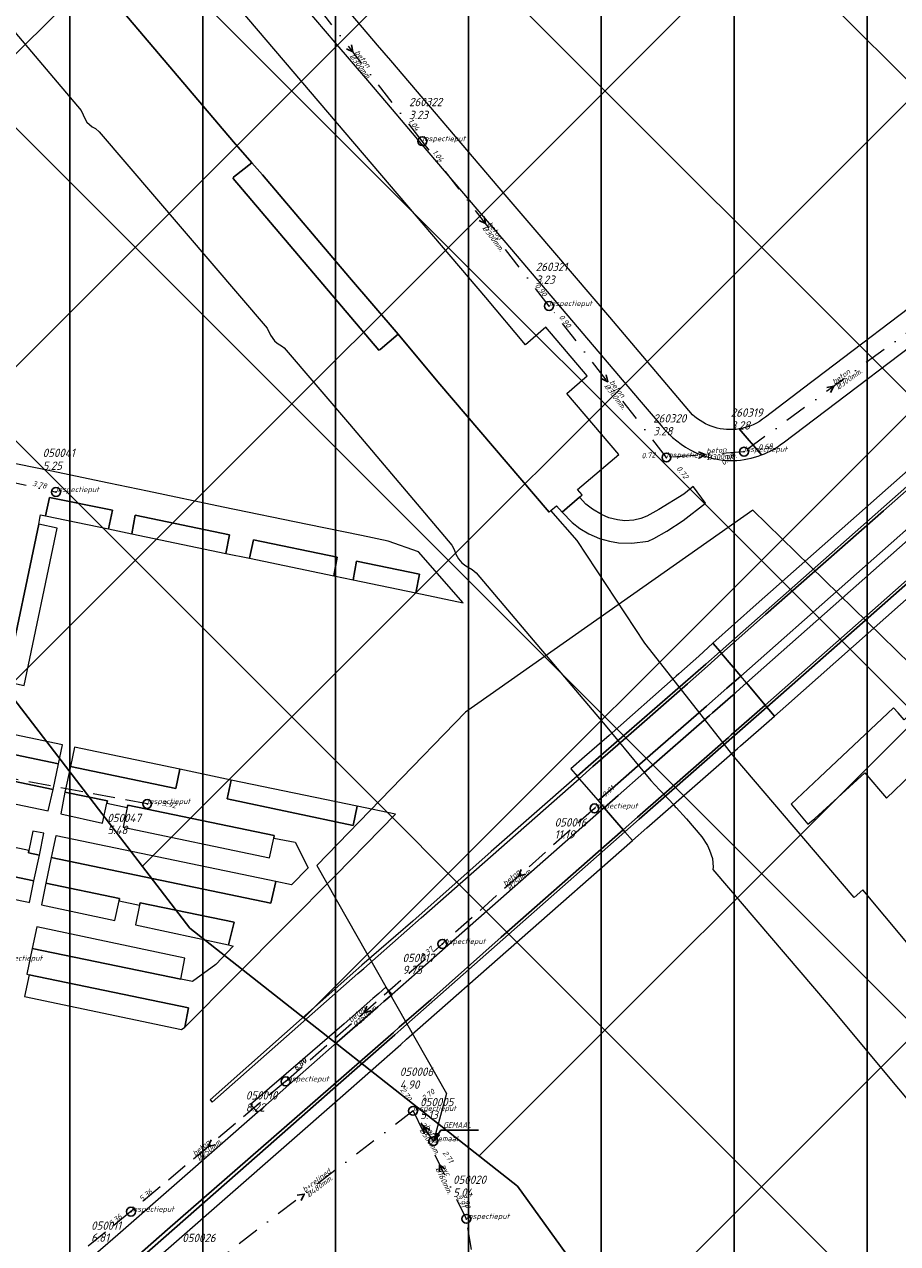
# Model space of a CAD drawing. Extents: x 148869 to 161638, y 453607 to 469810.
# Tile 149 of 256: x 152119 to 152316, y 463628 to 463904. Entities that reach past the tile are written whole.
import ezdxf
from ezdxf.lldxf.tags import DXFTag

# ---------------------------------------------------------------- set-up
doc = ezdxf.new("R2010")
doc.units = 0
doc.header["$PDMODE"] = 32
doc.header["$PDSIZE"] = 2
doc.linetypes.add('RI-HWA', pattern=[7.4, 5, -2.4])
doc.linetypes.add('RI-VWA', pattern=[11, 5, -3, 0, -3])
doc.layers.get('0').update_dxf_attribs({"linetype": 'CONTINUOUS'})
doc.layers.get('DEFPOINTS').update_dxf_attribs({"linetype": 'CONTINUOUS'})
for name, color, linetype in [('2023', 90, 'CONTINUOUS'), ('2023 hatch', 90, 'CONTINUOUS'), ('2024 hatch', 160, 'CONTINUOUS'), ('B-OI-AANPIJLING', 1, 'CONTINUOUS'), ('B-OI-GEMAAL', 30, 'CONTINUOUS')]:
    doc.layers.add(name, color=color, linetype=linetype)
for name, color, linetype, lineweight in [('B-OI-RI-BIJZONDERDERHEDEN-T18', 134, 'CONTINUOUS', 18), ('B-OI-RI-HWA-BOB-T18', 150, 'CONTINUOUS', 18), ('B-OI-RI-HWA-MATERIAAL-T18', 150, 'CONTINUOUS', 18), ('B-OI-RI-HWA-PUTDEKSELHOOGTE-T25', 150, 'CONTINUOUS', 25), ('B-OI-RI-HWA-PUTNUMMER-T25', 150, 'CONTINUOUS', 25), ('B-OI-RI-HWA_DIAMETER-T18', 150, 'CONTINUOUS', 18), ('B-OI-RI-HWA_RIOOLPUT-S', 150, 'CONTINUOUS', 25), ('B-OI-RI-HWA_TRANSPORTLEIDING-G', 150, 'RI-HWA', 18), ('B-OI-RI-PERSLEIDING-G-niet meenemen', 190, 'RI-PERS', 18), ('B-OI-RI-STROOMRICHTING-S', 252, 'CONTINUOUS', 25), ('B-OI-RI-VWA-BOB-T18', 34, 'CONTINUOUS', 18), ('B-OI-RI-VWA-DIAMETER-T18', 34, 'CONTINUOUS', 18), ('B-OI-RI-VWA-MATERIAAL-T18', 34, 'CONTINUOUS', 18), ('B-OI-RI-VWA_PUTDEKSELHOOGTE-T25', 34, 'CONTINUOUS', 25), ('B-OI-RI-VWA_PUTNUMMER-T25', 34, 'CONTINUOUS', 25), ('B-OI-RI-VWA_RIOOLPUT-S', 34, 'CONTINUOUS', 25), ('B-OI-RI-VWA_TRANSPORTLEIDING-G', 34, 'RI-VWA', 18), ('B-RO-VH-VERHARDING_ASFALT-GV', 251, 'CONTINUOUS', 18), ('B-RO-VH-VERHARDING_GESLOTEN-GV', 251, 'CONTINUOUS', 18), ('B-RO-VH-VERHARDING_HALFVERHARDING-GV', 251, 'CONTINUOUS', 18), ('B-RO-VH-VERHARDING_OPEN-GV', 251, 'CONTINUOUS', 18)]:
    doc.layers.add(name, color=color, linetype=linetype, lineweight=lineweight)
doc.styles.add('NLCS-ISO-M500-T18_CURSIEF', font='NLCS-ISO.ttf', dxfattribs={"oblique": 15, "height": 0.9})
doc.styles.add('NLCS-ISO-M750-T25_CURSIEF', font='NLCS-ISO.ttf', dxfattribs={"oblique": 15, "height": 1.875})
tags = doc.linetypes.add('RI-PERS', pattern='A,7,-2,["P",Standard,S=1.8,R=0,X=-0.5,Y=-0.9],-2,7,-2,[102,NLCS.SHX,S=1,R=180,X=0,Y=0],-2', length=22).pattern_tags.tags
tags[6] = DXFTag(74, 10)

# ---------------------------------------------------------------- blocks, each defined once
blk = doc.blocks.new('ACMAP_ANN_TEMPLATE_vwa-diam')
at = {"color": 0, "linetype": 'ByBlock', "style": 'NLCS-ISO-M500-T18_CURSIEF', "oblique": 15}
blk.add_attdef('vwa-diam', (0.3, -1.3), '', height=1.2, dxfattribs=at)
blk = doc.blocks.new('ACMAP_ANN_TEMPLATE_vwa-materiaal')
at = {"color": 0, "linetype": 'ByBlock', "style": 'NLCS-ISO-M500-T18_CURSIEF', "oblique": 15}
blk.add_attdef('vwa-mat', (0.3, 0.2), '', height=1.2, dxfattribs=at)
blk = doc.blocks.new('ACMAP_ANN_TEMPLATE_vwa-nap-l')
at = {"color": 0, "linetype": 'ByBlock', "style": 'NLCS-ISO-M500-T18_CURSIEF', "oblique": 15}
blk.add_attdef('vwa-nap-l', (3.3, 0.2), '', height=1.2, dxfattribs=at)
blk = doc.blocks.new('ACMAP_ANN_TEMPLATE_vwa-nap-r')
at = {"color": 0, "linetype": 'ByBlock', "style": 'NLCS-ISO-M500-T18_CURSIEF', "oblique": 15}
blk.add_attdef('vwa-nap-r', (-5.6, 0.2), '', height=1.2, dxfattribs=at)
blk = doc.blocks.new('ACMAP_ANN_TEMPLATE_hwa-diam')
at = {"color": 0, "linetype": 'ByBlock', "style": 'NLCS-ISO-M500-T18_CURSIEF', "oblique": 15}
blk.add_attdef('hwa-diam', (-3.7, -1.3), '', height=1.2, dxfattribs=at)
blk = doc.blocks.new('ACMAP_ANN_TEMPLATE_hwa-materiaal')
at = {"color": 0, "linetype": 'ByBlock', "style": 'NLCS-ISO-M500-T18_CURSIEF', "oblique": 15}
blk.add_attdef('hwa-mat', (-3.7, 0.2), '', height=1.2, dxfattribs=at)
blk = doc.blocks.new('ACMAP_ANN_TEMPLATE_hwa-nap-l')
at = {"color": 0, "linetype": 'ByBlock', "style": 'NLCS-ISO-M500-T18_CURSIEF', "oblique": 15}
blk.add_attdef('hwa-nap-l', (3.3, 0.2), '', height=1.2, dxfattribs=at)
blk = doc.blocks.new('ACMAP_ANN_TEMPLATE_hwa-nap-r')
at = {"color": 0, "linetype": 'ByBlock', "style": 'NLCS-ISO-M500-T18_CURSIEF', "oblique": 15}
blk.add_attdef('hwa-nap-r', (-5.6, 0.2), '', height=1.2, dxfattribs=at)
blk = doc.blocks.new('ACMAP_ANN_TEMPLATE_hwa-puth')
at = {"color": 0, "linetype": 'ByBlock', "style": 'NLCS-ISO-M750-T25_CURSIEF', "oblique": 15}
blk.add_attdef('hwa-puth', (-9, -6.8), '', height=1.88, dxfattribs=at)
blk = doc.blocks.new('ACMAP_ANN_TEMPLATE_hwa-putnr')
at = {"color": 0, "linetype": 'ByBlock', "style": 'NLCS-ISO-M750-T25_CURSIEF', "oblique": 15}
blk.add_attdef('hwa-putnr', (-9, -4.1), '', height=1.88, dxfattribs=at)
blk = doc.blocks.new('ACMAP_ANN_TEMPLATE_type knoop')
at = {"layer": 'DEFPOINTS', "style": 'NLCS-ISO-M500-T18_CURSIEF', "oblique": 15}
blk.add_attdef('type_knoop', (0, 0), '', height=1.2, dxfattribs=at)
blk = doc.blocks.new('ACMAP_ANN_TEMPLATE_vwa-puth')
at = {"color": 0, "linetype": 'ByBlock', "style": 'NLCS-ISO-M750-T25_CURSIEF', "oblique": 15}
blk.add_attdef('vwa-puth', (-3, 5), '', height=1.88, dxfattribs=at)
blk = doc.blocks.new('ACMAP_ANN_TEMPLATE_vwa-putnr')
at = {"color": 0, "linetype": 'ByBlock', "style": 'NLCS-ISO-M750-T25_CURSIEF', "oblique": 15}
blk.add_attdef('vaw-putnr', (-3, 7.9), '', height=1.88, dxfattribs=at)

msp = doc.modelspace()

# ---------------------------------------------------------------- hatches: boundary and pattern name
at = {"layer": '2023 hatch'}
h = msp.add_hatch(dxfattribs=at)
h.set_pattern_fill('L45L135', color=256, scale=49.98)
h.set_pattern_definition([(45, (0, 0), (-35.341197, 35.341197), []), (135, (0, 0), (-35.341197, -35.341197), [])])
h.paths.add_polyline_path([(155033.65, 463387.49), (154736.21, 463174.82), (154703.82, 463157.03), (154669.13, 463116.73), (154497.36, 463128.81), (154485.96, 463103.35), (154403, 462810.28), (154029.41, 462913.19), (153921.91, 462926.36), (153533.06, 462959.92), (153521.58, 463046.87), (153065.73, 463131.59), (152840.09, 463157.69), (152602.55, 463321.62), (152457.44, 463373.38), (152283.77, 463566.95), (152230.15, 463641.33), (152156.25, 463699.58), (152012.16, 463887.19), (152009.38, 463939.89), (151991.35, 464191.03), (152103.19, 464343.83), (152153.39, 464455.21), (152151.03, 464561.94), (152249.45, 464811.76), (152130.92, 465032.5), (152332.42, 465169.93), (152738.18, 465252.75), (152947.54, 465152.17), (153150.32, 465023.39), (153302.02, 464886.05), (153728.6, 464650.43), (153874.6, 464567.83), (153954.88, 464501.43), (153988.94, 464472.57), (154027.82, 464422.75), (154193.47, 464138.07), (154280.01, 463968.67), (154339.28, 463993.19), (154494.94, 463873.13), (154622.49, 463821.49), (154755.92, 463721.99), (154868.72, 463597.28)])
at = {"layer": '2024 hatch'}
h = msp.add_hatch(dxfattribs=at)
h.set_pattern_fill('ANSI31', color=256, scale=29.988, angle=45)
h.set_pattern_definition([(90, (0, 0), (-29.988, 0), [])])
h.paths.add_polyline_path([(153060.97, 462471.33), (152787.39, 462332.45), (152683.96, 462314.58), (152571.59, 462395.32), (152563.82, 462406.18), (152398.44, 462422.66), (152151.13, 462555.77), (152130.97, 462967.46), (151963.51, 463060.43), (151619.43, 463158.93), (151635.54, 463357.09), (152009.16, 463977.93), (152157.72, 463944.62), (152280.12, 463919.12), (152508.66, 464143.59), (152698.68, 463896.62), (152536.72, 463732.43), (152656.87, 463588.89), (152658.63, 463316.61), (152691.32, 463187.08), (152688.32, 463085.82), (152689.17, 463075.64), (152721.38, 462998.51), (152757.48, 462725.88), (152775.44, 462698.77), (152933.57, 462680.1)])

# ---------------------------------------------------------------- linework, layer by layer
at = {"layer": '2023', "flags": 128}
msp.add_lwpolyline([(153921.91, 462926.36), (153533.06, 462959.92), (153521.58, 463046.87), (153065.73, 463131.59), (152840.09, 463157.69), (152602.55, 463321.62), (152457.44, 463373.38), (152283.77, 463566.95), (152230.15, 463641.33), (152156.25, 463699.58), (152012.16, 463887.19), (152009.38, 463939.89), (151991.35, 464191.03), (152103.19, 464343.83), (152153.39, 464455.21), (152151.03, 464561.94), (152249.45, 464811.76), (152130.92, 465032.5), (152332.42, 465169.93), (152738.18, 465252.75), (152947.54, 465152.17), (153150.32, 465023.39), (153302.02, 464886.05), (153728.6, 464650.43)], dxfattribs=at)
at = {"layer": 'B-OI-AANPIJLING', "color": 251, "flags": 128}
msp.add_lwpolyline([(152211.2, 463651.47), (152212.56, 463652.81), (152211.93, 463653.24), (152211.2, 463651.47), (152212.03, 463653.17), (152212.14, 463653.1), (152211.2, 463651.47), (152212.35, 463652.96), (152212.46, 463652.88), (152211.2, 463651.47), (152212.88, 463653.98), (152221.35, 463653.98)], dxfattribs=at)
at = {"layer": 'B-OI-GEMAAL'}
msp.add_point((152211.2, 463651.47), dxfattribs=at)
at = {"layer": 'B-OI-RI-HWA_RIOOLPUT-S', "color": 251}
for p in [(152146.6, 463727.6), (152247.56, 463726.59), (152213.23, 463696), (152177.85, 463664.97), (152142.94, 463635.57)]:
    msp.add_point(p, dxfattribs=at)
at = {"layer": 'B-OI-RI-HWA_TRANSPORTLEIDING-G', "color": 251}
for p, q in [((152146.6, 463727.6), (152069.9, 463742.01)), ((152247.56, 463726.59), (152213.23, 463696)), ((152177.85, 463664.97), (152213.23, 463696)), ((152177.85, 463664.97), (152142.94, 463635.57)), ((152142.94, 463635.57), (152106.82, 463606.5))]:
    msp.add_line(p, q, dxfattribs=at)
at = {"layer": 'B-OI-RI-PERSLEIDING-G-niet meenemen'}
for p, q in [((152283.28, 463793.88), (152218.47, 463748.28)), ((152283.28, 463793.88), (152326.36, 463751.82)), ((152218.47, 463748.28), (152184.88, 463713.69)), ((152184.88, 463713.69), (152214.14, 463662.22)), ((152214.14, 463662.22), (152211.2, 463651.47))]:
    msp.add_line(p, q, dxfattribs=at)
at = {"layer": 'B-OI-RI-STROOMRICHTING-S', "color": 251}
for points in [[(152192.73, 463898.93), (152193.05, 463897.35), (152191.6, 463898.05)], [(152222.68, 463860.18), (152222.99, 463858.6), (152221.55, 463859.3)], [(152250.23, 463824.48), (152250.55, 463822.9), (152249.1, 463823.6)], [(152300.01, 463821.63), (152301.6, 463821.9), (152300.86, 463820.47)], [(152271.05, 463807.06), (152272.55, 463806.45), (152271.17, 463805.63)], [(152230.98, 463712.79), (152230.39, 463711.3), (152231.95, 463711.72)], [(152196.14, 463681.98), (152195.54, 463680.48), (152197.1, 463680.89)], [(152210.42, 463654.03), (152208.89, 463654.89), (152209.12, 463653.16)], [(152161.02, 463651.75), (152160.39, 463650.27), (152161.95, 463650.65)], [(152213.89, 463645.15), (152212.61, 463646.13), (152212.61, 463644.52)], [(152180.48, 463639.25), (152182.05, 463639.55), (152181.35, 463638.11)]]:
    msp.add_lwpolyline(points, dxfattribs=at)
at = {"layer": 'B-OI-RI-VWA_RIOOLPUT-S'}
for p in [(152208.7, 463877.2), (152237.3, 463840), (152281.3, 463807.1), (152263.8, 463805.8), (152126.01, 463798.01), (152206.61, 463658.31), (152211.2, 463651.47), (152218.63, 463633.94)]:
    msp.add_point(p, dxfattribs=at)
at = {"layer": 'B-OI-RI-VWA_TRANSPORTLEIDING-G', "color": 251}
for p, q in [((152208.7, 463877.2), (152177.4, 463917.5)), ((152237.3, 463840), (152208.7, 463877.2)), ((152263.8, 463805.8), (152237.3, 463840)), ((152321.9, 463836.7), (152281.3, 463807.1)), ((152081.9, 463807.9), (152126.01, 463798.01)), ((152281.3, 463807.1), (152263.8, 463805.8)), ((152206.61, 463658.31), (152157.51, 463620.8)), ((152211.2, 463651.47), (152206.61, 463658.31)), ((152206.61, 463658.31), (152218.63, 463633.94)), ((152229.09, 463572.28), (152218.63, 463633.94))]:
    msp.add_line(p, q, dxfattribs=at)
at = {"layer": 'B-RO-VH-VERHARDING_ASFALT-GV', "flags": 128}
for points in [[(152269.69, 463815.46), (152251, 463837.46), (152234.16, 463857.2), (152226.06, 463866.71), (152201.59, 463895.41), (152198.6, 463898.91), (152186.26, 463913.44), (152185.95, 463913.81), (152176.46, 463924.94), (152176.45, 463924.95), (152163.72, 463939.85)], [(152158.99, 463934.71), (152163.06, 463929.93), (152169.54, 463922.32), (152182.42, 463907.19), (152188.99, 463899.48), (152196.29, 463890.91), (152201.9, 463884.32), (152208.45, 463876.63), (152221.02, 463861.87), (152227.52, 463854.23), (152257.66, 463818.84), (152262.64, 463812.99)], [(152463.58, 463932.56), (152462, 463930.98), (152445.65, 463915.41), (152438.79, 463909.38), (152418.57, 463891.27), (152393.81, 463869.23), (152378.81, 463856.09), (152339.72, 463821.83), (152284.07, 463772.64), (152274.3, 463763.88), (152275.9, 463761.99), (152329.69, 463809.54), (152370.04, 463845.14), (152380.41, 463854.27)], [(152442.79, 463881.76), (152434.87, 463875.61), (152429.19, 463871.05), (152405.96, 463852.05), (152402.87, 463849.8), (152393.66, 463843.94), (152391.07, 463842.17), (152390.62, 463841.86), (152386.32, 463838.41), (152373.56, 463827.26), (152311.56, 463772.39), (152286.08, 463749.91), (152286.47, 463749.45), (152376.69, 463829.01), (152388.83, 463839.6), (152391.56, 463841.64), (152391.9, 463841.89), (152398.87, 463846.29), (152408, 463852.62), (152429.02, 463870.16), (152437.21, 463876.66)], [(152367.6, 463876.58), (152336.83, 463853.34), (152336.73, 463853.26), (152324.82, 463844.22), (152324.71, 463844.14), (152297.51, 463823.53), (152296.31, 463822.63), (152286.14, 463814.92)], [(152437.21, 463876.66), (152429.02, 463870.16), (152408, 463852.62), (152398.87, 463846.29), (152391.9, 463841.89), (152391.56, 463841.64), (152388.83, 463839.6), (152376.69, 463829.01), (152286.47, 463749.45), (152288.19, 463747.41), (152290.77, 463749.66), (152331.92, 463786.18), (152388.79, 463836.32), (152393.1, 463839.88), (152393.68, 463840.37), (152394.79, 463841.08), (152399.67, 463844.05), (152405.88, 463848.12), (152411.87, 463852.76), (152429.86, 463867.64), (152439.55, 463875.38)], [(152290.14, 463809.13), (152371.58, 463870.78)], [(152371.74, 463845.85), (152312.81, 463793.78), (152286.15, 463770.34), (152276.26, 463761.56), (152280.55, 463756.47), (152328.91, 463799.16)], [(152330.07, 463797.57), (152281.85, 463754.93), (152286.08, 463749.91), (152311.56, 463772.39), (152373.56, 463827.26)], [(152280.22, 463812.25), (152285.25, 463806.37)], [(152285.25, 463806.37), (152280.22, 463812.25)], [(152114.71, 463755.26), (152122.12, 463790.75), (152122.35, 463792.14), (152122.5, 463792.88), (152123.66, 463792.64), (152124.52, 463796.81), (152138.74, 463793.88), (152137.9, 463789.72), (152143.1, 463788.59), (152143.92, 463792.8), (152165.18, 463788.36), (152164.36, 463784.15), (152169.72, 463783.06), (152170.58, 463787.24), (152189.51, 463783.31), (152188.69, 463779.12), (152193.06, 463778.2), (152193.88, 463782.38), (152208.05, 463779.44), (152207.22, 463775.23), (152217.93, 463773.03), (152207.87, 463784.51), (152201.01, 463786.92), (152194.94, 463788.16), (152182.79, 463790.67), (152163.76, 463794.61), (152146.69, 463798.2), (152137.97, 463800.03), (152124.72, 463802.78), (152106.61, 463806.48)], [(152103.51, 463735.48), (152125.38, 463730.86), (152126.59, 463736.64), (152085.87, 463745.16)], [(152136.72, 463618.84), (152151.17, 463631.53), (152188.04, 463663.69), (152202.17, 463676.03), (152203.51, 463677.2), (152210.61, 463683.39), (152226.47, 463697.5), (152254.03, 463721.75), (152249.75, 463726.74), (152207.56, 463689.54), (152201.86, 463684.59), (152200.01, 463682.98), (152198.67, 463681.81), (152189.45, 463673.79), (152183.68, 463668.7), (152171.5, 463657.96), (152153.87, 463642.55), (152139.99, 463630.31), (152127.64, 463619.65)], [(152077.95, 463719.26), (152121.05, 463710.27), (152122.27, 463716.06), (152119.81, 463716.6), (152119.91, 463717.09), (152115.3, 463718.1)], [(152114.44, 463594.95), (152190.12, 463661.29), (152203.83, 463673.3), (152205.16, 463674.47), (152256.12, 463719.32), (152254.42, 463721.3), (152203.82, 463676.68), (152202.49, 463675.5), (152188.48, 463663.18), (152173.91, 463650.34), (152129.13, 463611.03)]]:
    msp.add_lwpolyline(points, dxfattribs=at)
for points in [[(152430.95, 463899.06), (152427.45, 463895.9), (152406.72, 463877.43), (152380.41, 463854.27), (152370.04, 463845.14), (152329.69, 463809.54), (152275.9, 463761.99), (152276.26, 463761.56), (152286.15, 463770.34), (152312.81, 463793.78), (152371.74, 463845.85), (152380.84, 463853.79), (152399.03, 463869.67), (152422.97, 463890.84), (152427.54, 463894.68), (152431.77, 463898.19)], [(152123.66, 463792.64), (152137.9, 463789.72), (152138.74, 463793.88), (152124.52, 463796.81)], [(152114.71, 463755.26), (152118.87, 463754.3), (152126.25, 463789.87), (152122.12, 463790.75)], [(152164.36, 463784.15), (152165.18, 463788.36), (152143.92, 463792.8), (152143.1, 463788.59)], [(152188.69, 463779.12), (152189.51, 463783.31), (152170.58, 463787.24), (152169.72, 463783.06)], [(152193.06, 463778.2), (152207.22, 463775.23), (152208.05, 463779.44), (152193.88, 463782.38)], [(152245.3, 463738.21), (152242.22, 463735.51), (152243.64, 463733.85), (152246.74, 463736.57), (152272.68, 463759.15), (152275.9, 463761.99), (152274.3, 463763.88), (152271.08, 463760.99), (152266.61, 463756.97), (152266, 463756.43), (152250.85, 463743.04)], [(152268.54, 463754.71), (152273.06, 463758.72), (152276.26, 463761.56), (152275.9, 463761.99), (152272.68, 463759.15), (152246.74, 463736.57), (152243.64, 463733.85), (152244.12, 463733.3), (152247.22, 463736.03), (152252.82, 463740.93), (152267.93, 463754.16)], [(152273.06, 463758.72), (152268.54, 463754.71), (152267.93, 463754.16), (152252.82, 463740.93), (152247.22, 463736.03), (152244.12, 463733.3), (152248.37, 463728.34), (152251.53, 463731.12), (152257.27, 463736.15), (152272.22, 463749.12), (152272.85, 463749.67), (152277.42, 463753.71), (152280.55, 463756.47), (152276.26, 463761.56)], [(152273.53, 463747.59), (152274.16, 463748.14), (152278.75, 463752.18), (152281.85, 463754.93), (152280.55, 463756.47), (152277.42, 463753.71), (152272.85, 463749.67), (152272.22, 463749.12), (152257.27, 463736.15), (152251.53, 463731.12), (152248.37, 463728.34), (152249.75, 463726.74), (152252.92, 463729.54), (152258.7, 463734.61)], [(152274.16, 463748.14), (152273.53, 463747.59), (152258.7, 463734.61), (152252.92, 463729.54), (152249.75, 463726.74), (152254.03, 463721.75), (152257.27, 463724.59), (152263.19, 463729.79), (152277.77, 463742.6), (152278.42, 463743.17), (152283.05, 463747.24), (152286.08, 463749.91), (152281.85, 463754.93), (152278.75, 463752.18)], [(152112.49, 463744.79), (152086.91, 463750), (152085.87, 463745.16), (152126.59, 463736.64), (152127.5, 463740.96), (152112.35, 463744.1)], [(152278.42, 463743.17), (152277.77, 463742.6), (152263.19, 463729.79), (152257.27, 463724.59), (152254.03, 463721.75), (152254.42, 463721.3), (152257.65, 463724.15), (152283.45, 463746.79), (152286.47, 463749.45), (152286.08, 463749.91), (152283.05, 463747.24)], [(152286.47, 463749.45), (152283.45, 463746.79), (152257.65, 463724.15), (152254.42, 463721.3), (152256.12, 463719.32), (152259.38, 463722.19), (152265.36, 463727.46), (152279.86, 463740.14), (152280.52, 463740.72), (152285.19, 463744.8), (152288.19, 463747.41)], [(152297.3, 463724.31), (152308.6, 463734.61), (152313.47, 463728.88), (152324.46, 463739.4), (152318, 463747.14), (152317.47, 463746.58), (152316.06, 463748.18), (152315.07, 463749.32), (152298.31, 463733.54), (152291.91, 463727.53), (152295.71, 463723.01)], [(152130.17, 463740.38), (152129.27, 463736.06), (152153.06, 463731.11), (152154, 463735.43)], [(152164.98, 463695.82), (152166.02, 463695.5), (152162.08, 463691.38), (152156.8, 463687.54), (152154.17, 463688.03), (152120.65, 463694.94), (152119.44, 463689.15), (152119.99, 463689.03), (152155.95, 463681.54), (152155.07, 463677.19), (152189.16, 463711.53), (152202.67, 463725.3), (152194.03, 463727.1), (152193.1, 463722.76), (152164.62, 463728.72), (152165.56, 463732.98), (152154, 463735.43), (152153.06, 463731.11), (152129.27, 463736.06), (152128.05, 463730.24), (152137.61, 463728.28), (152137.46, 463727.78), (152142.09, 463726.78), (152142.27, 463727.34), (152175.28, 463720.45), (152175.15, 463719.91), (152180, 463719), (152182.91, 463713.16), (152179.2, 463709.35), (152175.65, 463710.1), (152174.54, 463705.2), (152124.96, 463715.52), (152123.75, 463709.72), (152140.37, 463706.26), (152140.31, 463705.72), (152144.9, 463704.77), (152144.98, 463705.27), (152166.2, 463700.88)], [(152125.38, 463730.86), (152103.51, 463735.48), (152103.39, 463734.85), (152102.52, 463730.53), (152124.24, 463726.05)], [(152195.07, 463691.17), (152193.71, 463689.99), (152177.6, 463675.68), (152160.85, 463660.79), (152161.24, 463660.28), (152178.07, 463675.14), (152194.12, 463689.31), (152195.47, 463690.49), (152208.46, 463701.86), (152244.12, 463733.3), (152243.64, 463733.85), (152224.23, 463716.84), (152206.55, 463701.16)], [(152165.56, 463732.98), (152164.62, 463728.72), (152193.1, 463722.76), (152194.03, 463727.1)], [(152137.46, 463727.78), (152137.61, 463728.28), (152128.05, 463730.24), (152127.11, 463725.34), (152136.5, 463723.29)], [(152142.09, 463726.78), (152141.18, 463722.35), (152174.23, 463715.43), (152175.15, 463719.91), (152175.28, 463720.45), (152142.27, 463727.34)], [(152077.74, 463718.76), (152076.89, 463714.18), (152119.78, 463705.4), (152120.02, 463705.34), (152121.05, 463710.27), (152077.95, 463719.26)], [(152122.27, 463716.06), (152123.31, 463721.01), (152123.24, 463721.02), (152120.81, 463721.49), (152119.91, 463717.09), (152119.81, 463716.6)], [(152124.96, 463715.52), (152174.54, 463705.2), (152175.65, 463710.1), (152126.06, 463720.39), (152125.99, 463720.41)], [(152203.51, 463677.2), (152202.17, 463676.03), (152188.04, 463663.69), (152151.17, 463631.53), (152136.72, 463618.84), (152128.33, 463611.95), (152129.13, 463611.03), (152173.91, 463650.34), (152188.48, 463663.18), (152202.49, 463675.5), (152203.82, 463676.68), (152254.42, 463721.3), (152254.03, 463721.75), (152226.47, 463697.5), (152210.61, 463683.39)], [(152123.75, 463709.72), (152122.72, 463704.83), (152139.29, 463701.27), (152140.31, 463705.72), (152140.37, 463706.26)], [(152144.9, 463704.77), (152143.97, 463700.31), (152164.98, 463695.82), (152166.2, 463700.88), (152144.98, 463705.27)], [(152121.69, 463699.88), (152120.65, 463694.94), (152154.17, 463688.03), (152155.1, 463692.81)], [(152118.93, 463684.17), (152154.36, 463676.67), (152155.07, 463677.19), (152155.95, 463681.54), (152119.99, 463689.03)], [(152201.86, 463684.59), (152200.45, 463686.21), (152198.89, 463684.84), (152197.54, 463683.66), (152191.05, 463677.99), (152182.22, 463670.37), (152169.94, 463659.75), (152171.5, 463657.96), (152183.68, 463668.7), (152189.45, 463673.79), (152198.67, 463681.81), (152200.01, 463682.98)]]:
    msp.add_lwpolyline(points, close=True, dxfattribs=at)
at = {"layer": 'B-RO-VH-VERHARDING_ASFALT-GV'}
for points in [[(152280.22, 463812.25, -0.231841), (152269.69, 463815.46)], [(152262.64, 463812.99, 0.02831), (152264.3, 463811.15)], [(152286.14, 463814.92, -0.131961), (152280.22, 463812.25)], [(152264.3, 463811.15, 0.112399), (152272.47, 463806.09)], [(152285.25, 463806.37, 0.074248), (152290.14, 463809.13)], [(152272.47, 463806.09, 0.173626), (152285.25, 463806.37)]]:
    msp.add_lwpolyline(points, format="xyb", dxfattribs=at)
at = {"layer": 'B-RO-VH-VERHARDING_GESLOTEN-GV', "flags": 128}
for points in [[(152147.77, 463930.23), (152133.9, 463918.59), (152132.21, 463916.98), (152166.07, 463877.05), (152170.24, 463872.31), (152172.64, 463869.58), (152192.23, 463846.46), (152203.21, 463833.65), (152212.2, 463822.9), (152237.33, 463793.48), (152237.73, 463793.81), (152239.01, 463794.89), (152240.28, 463793.45), (152244.21, 463796.84), (152244.79, 463797.35), (152243.73, 463798.55), (152253.07, 463806.46), (152241.29, 463820.28), (152245.93, 463824.23), (152236.6, 463835.19), (152232, 463831.27), (152223.04, 463841.95)], [(152170.24, 463872.31), (152166.07, 463869.07), (152166.04, 463868.77), (152198.92, 463830.06), (152199.18, 463830.17), (152203.21, 463833.65), (152192.23, 463846.46), (152172.64, 463869.58)]]:
    msp.add_lwpolyline(points, close=True, dxfattribs=at)
at = {"layer": 'B-RO-VH-VERHARDING_HALFVERHARDING-GV', "flags": 128}
for points in [[(152105.44, 463915.12), (152131.69, 463884.11), (152132.61, 463882.17), (152133.01, 463881.53), (152133.61, 463880.94), (152134.22, 463880.46), (152134.92, 463880.09), (152135.79, 463879.33), (152173.65, 463835.02), (152174.43, 463833.38), (152175.32, 463832.11), (152175.91, 463831.61), (152177.17, 463830.89), (152177.53, 463830.55), (152192.3, 463813.33), (152215.39, 463786.05), (152215.89, 463785.07), (152216.26, 463783.97), (152216.88, 463782.94), (152217.6, 463782.05), (152218.55, 463781.35), (152219.93, 463780.53), (152220.84, 463779.73), (152250.37, 463744.91), (152260.29, 463732.91), (152262.24, 463730.81), (152263.19, 463729.79), (152265.36, 463727.46), (152265.8, 463726.98), (152266, 463726.78), (152268.33, 463724.27), (152271.76, 463720.16), (152273.04, 463718.22), (152273.54, 463717.2), (152274.19, 463715.25), (152274.37, 463713.33), (152274.27, 463712.82), (152300.31, 463682.35), (152332.05, 463644.23)], [(152332.56, 463678.93), (152308.11, 463708.24), (152306.15, 463706.47), (152279.07, 463738.21), (152258.9, 463763.9), (152243.68, 463787.06), (152237.73, 463793.81), (152237.33, 463793.48), (152212.2, 463822.9), (152203.21, 463833.65), (152199.18, 463830.17), (152198.92, 463830.06), (152166.04, 463868.77), (152166.07, 463869.07), (152170.24, 463872.31), (152166.07, 463877.05), (152132.21, 463916.98)]]:
    msp.add_lwpolyline(points, dxfattribs=at)
at = {"layer": 'B-RO-VH-VERHARDING_OPEN-GV', "flags": 128}
msp.add_lwpolyline([(152269.86, 463799.22), (152267.74, 463797.52), (152262.07, 463794.03), (152259.37, 463792.53), (152257.99, 463792.01), (152256.47, 463791.64), (152254.42, 463791.5), (152252.76, 463791.7), (152250.83, 463792.19), (152249.11, 463792.96), (152247.14, 463794.11), (152245.59, 463795.28), (152244.21, 463796.84), (152240.28, 463793.45), (152242.51, 463791.12), (152244.23, 463789.75), (152246.25, 463788.55), (152248.7, 463787.55), (152250.98, 463786.94), (152253.01, 463786.53), (152255.98, 463786.43), (152259.64, 463786.94), (152260.98, 463787.51), (152263.88, 463789.18), (152267.57, 463791.55), (152272.61, 463795.53), (152269.89, 463799.19)], close=True, dxfattribs=at)

# ---------------------------------------------------------------- block references
at = {"layer": 'B-OI-RI-HWA-BOB-T18', "color": 251}
for name, p, rotation, values in [('ACMAP_ANN_TEMPLATE_hwa-nap-l', (152247.56, 463726.59), 41.70287082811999, {'hwa-nap-l': '9.91'}), ('ACMAP_ANN_TEMPLATE_hwa-nap-l', (152146.6, 463727.6), 349.3595989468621, {'hwa-nap-l': '3.92'}), ('ACMAP_ANN_TEMPLATE_hwa-nap-r', (152213.23, 463696), 41.25235502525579, {'hwa-nap-r': '8.37'}), ('ACMAP_ANN_TEMPLATE_hwa-nap-r', (152213.23, 463696), 41.70287082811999, {'hwa-nap-r': '8.37'}), ('ACMAP_ANN_TEMPLATE_hwa-nap-l', (152177.85, 463664.97), 41.25235502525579, {'hwa-nap-l': '6.90'}), ('ACMAP_ANN_TEMPLATE_hwa-nap-l', (152177.85, 463664.97), 40.10292911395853, {'hwa-nap-l': '6.89'}), ('ACMAP_ANN_TEMPLATE_hwa-nap-l', (152142.94, 463635.57), 38.82771173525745, {'hwa-nap-l': '5.36'}), ('ACMAP_ANN_TEMPLATE_hwa-nap-r', (152142.94, 463635.57), 40.10292911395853, {'hwa-nap-r': '5.36'})]:
    msp.add_blockref(name, p, dxfattribs=dict(at, rotation=rotation)).add_auto_attribs(values)
at = {"layer": 'B-OI-RI-HWA-MATERIAAL-T18', "color": 251}
for p, rotation in [((152230.39, 463711.29), 41.70287082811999), ((152195.54, 463680.48), 41.25235502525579), ((152160.39, 463650.27), 40.10292911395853)]:
    msp.add_blockref('ACMAP_ANN_TEMPLATE_hwa-materiaal', p, dxfattribs=dict(at, rotation=rotation)).add_auto_attribs({'hwa-mat': 'beton'})
at = {"layer": 'B-OI-RI-HWA-PUTDEKSELHOOGTE-T25', "color": 251}
for p, values in [((152146.6, 463727.6), {'hwa-puth': '5.48'}), ((152247.56, 463726.59), {'hwa-puth': '11.19'}), ((152213.23, 463696), {'hwa-puth': '9.75'}), ((152177.85, 463664.97), {'hwa-puth': '8.22'}), ((152142.94, 463635.57), {'hwa-puth': '6.81'})]:
    msp.add_blockref('ACMAP_ANN_TEMPLATE_hwa-puth', p, dxfattribs=at).add_auto_attribs(values)
at = {"layer": 'B-OI-RI-HWA-PUTNUMMER-T25', "color": 251}
for p, values in [((152146.6, 463727.6), {'hwa-putnr': '050047'}), ((152247.56, 463726.59), {'hwa-putnr': '050016'}), ((152213.23, 463696), {'hwa-putnr': '050017'}), ((152177.85, 463664.97), {'hwa-putnr': '050010'}), ((152142.94, 463635.57), {'hwa-putnr': '050011'})]:
    msp.add_blockref('ACMAP_ANN_TEMPLATE_hwa-putnr', p, dxfattribs=at).add_auto_attribs(values)
at = {"layer": 'B-OI-RI-HWA_DIAMETER-T18', "color": 251}
for p, rotation in [((152230.39, 463711.29), 41.70287082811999), ((152195.54, 463680.48), 41.25235502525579), ((152160.39, 463650.27), 40.10292911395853)]:
    msp.add_blockref('ACMAP_ANN_TEMPLATE_hwa-diam', p, dxfattribs=dict(at, rotation=rotation)).add_auto_attribs({'hwa-diam': '%%c250mm.'})
at = {"layer": 'B-OI-RI-VWA-BOB-T18', "color": 251}
for name, p, rotation, values in [('ACMAP_ANN_TEMPLATE_vwa-nap-r', (152208.7, 463877.2), 307.5537022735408, {'vwa-nap-r': '1.04'}), ('ACMAP_ANN_TEMPLATE_vwa-nap-l', (152208.7, 463877.2), 307.8355915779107, {'vwa-nap-l': '1.04'}), ('ACMAP_ANN_TEMPLATE_vwa-nap-r', (152237.3, 463840), 307.7704506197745, {'vwa-nap-r': '0.90'}), ('ACMAP_ANN_TEMPLATE_vwa-nap-l', (152237.3, 463840), 307.5537022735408, {'vwa-nap-l': '0.90'}), ('ACMAP_ANN_TEMPLATE_vwa-nap-l', (152281.3, 463807.1), 4.248454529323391, {'vwa-nap-l': '0.68'}), ('ACMAP_ANN_TEMPLATE_vwa-nap-r', (152263.8, 463805.8), 4.248454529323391, {'vwa-nap-r': '0.72'}), ('ACMAP_ANN_TEMPLATE_vwa-nap-r', (152281.3, 463807.1), 36.09444479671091, {'vwa-nap-r': '0.68'}), ('ACMAP_ANN_TEMPLATE_vwa-nap-l', (152263.8, 463805.8), 307.7704506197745, {'vwa-nap-l': '0.72'}), ('ACMAP_ANN_TEMPLATE_vwa-nap-r', (152126.01, 463798.01), 347.3625865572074, {'vwa-nap-r': '3.78'}), ('ACMAP_ANN_TEMPLATE_vwa-nap-r', (152206.61, 463658.31), 303.8636905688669, {'vwa-nap-r': '2.70'}), ('ACMAP_ANN_TEMPLATE_vwa-nap-l', (152206.61, 463658.31), 37.37805910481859, {'vwa-nap-l': '2.70'}), ('ACMAP_ANN_TEMPLATE_vwa-nap-l', (152206.61, 463658.31), 296.2538691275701, {'vwa-nap-l': '2.67'}), ('ACMAP_ANN_TEMPLATE_vwa-nap-l', (152211.2, 463651.47), 303.8636905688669, {'vwa-nap-l': '2.71'}), ('ACMAP_ANN_TEMPLATE_vwa-nap-r', (152218.63, 463633.94), 296.2538691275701, {'vwa-nap-r': '3.91'}), ('ACMAP_ANN_TEMPLATE_vwa-nap-r', (152218.63, 463633.94), 279.6279948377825, {'vwa-nap-r': '3.90'})]:
    msp.add_blockref(name, p, dxfattribs=dict(at, rotation=rotation)).add_auto_attribs(values)
at = {"layer": 'B-OI-RI-VWA-DIAMETER-T18', "color": 251}
for p, rotation, values in [((152193.05, 463897.35), 307.8355915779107, {'vwa-diam': '%%c300mm.'}), ((152223, 463858.6), 307.5537022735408, {'vwa-diam': '%%c300mm.'}), ((152301.6, 463821.9), 36.09444479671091, {'vwa-diam': '%%c300mm.'}), ((152250.55, 463822.9), 307.7704506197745, {'vwa-diam': '%%c300mm.'}), ((152272.55, 463806.45), 4.248454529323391, {'vwa-diam': '%%c300mm.'}), ((152208.9, 463654.89), 303.8636905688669, {'vwa-diam': '%%c500mm.'}), ((152212.62, 463646.12), 296.2538691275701, {'vwa-diam': '%%c160mm.'}), ((152182.06, 463639.55), 37.37805910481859, {'vwa-diam': '%%c480mm.'})]:
    msp.add_blockref('ACMAP_ANN_TEMPLATE_vwa-diam', p, dxfattribs=dict(at, rotation=rotation)).add_auto_attribs(values)
at = {"layer": 'B-OI-RI-VWA-MATERIAAL-T18', "color": 251}
for p, rotation, values in [((152193.05, 463897.35), 307.8355915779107, {'vwa-mat': 'beton'}), ((152223, 463858.6), 307.5537022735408, {'vwa-mat': 'beton'}), ((152301.6, 463821.9), 36.09444479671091, {'vwa-mat': 'beton'}), ((152250.55, 463822.9), 307.7704506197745, {'vwa-mat': 'beton'}), ((152272.55, 463806.45), 4.248454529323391, {'vwa-mat': 'beton'}), ((152208.9, 463654.89), 303.8636905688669, {'vwa-mat': 'beton'}), ((152182.06, 463639.55), 37.37805910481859, {'vwa-mat': 'b+relined'}), ((152212.62, 463646.12), 296.2538691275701, {'vwa-mat': 'pvc'})]:
    msp.add_blockref('ACMAP_ANN_TEMPLATE_vwa-materiaal', p, dxfattribs=dict(at, rotation=rotation)).add_auto_attribs(values)
at = {"layer": 'B-OI-RI-VWA_PUTDEKSELHOOGTE-T25', "color": 251}
for p, values in [((152208.7, 463877.2), {'vwa-puth': '3.23'}), ((152237.3, 463840), {'vwa-puth': '3.23'}), ((152263.8, 463805.8), {'vwa-puth': '3.28'}), ((152281.3, 463807.1), {'vwa-puth': '3.28'}), ((152126.01, 463798.01), {'vwa-puth': '5.25'}), ((152206.61, 463658.31), {'vwa-puth': '4.90'}), ((152211.2, 463651.47), {'vwa-puth': '5.13'}), ((152218.63, 463633.94), {'vwa-puth': '5.04'})]:
    msp.add_blockref('ACMAP_ANN_TEMPLATE_vwa-puth', p, dxfattribs=at).add_auto_attribs(values)
at = {"layer": 'B-OI-RI-VWA_PUTNUMMER-T25', "color": 251}
for p, values in [((152208.7, 463877.2), {'vaw-putnr': '260322'}), ((152237.3, 463840), {'vaw-putnr': '260321'}), ((152263.8, 463805.8), {'vaw-putnr': '260320'}), ((152281.3, 463807.1), {'vaw-putnr': '260319'}), ((152126.01, 463798.01), {'vaw-putnr': '050041'}), ((152206.61, 463658.31), {'vaw-putnr': '050006'}), ((152211.2, 463651.47), {'vaw-putnr': '050005'}), ((152218.63, 463633.94), {'vaw-putnr': '050020'}), ((152157.51, 463620.8), {'vaw-putnr': '050026'})]:
    msp.add_blockref('ACMAP_ANN_TEMPLATE_vwa-putnr', p, dxfattribs=at).add_auto_attribs(values)
at = {"layer": 'DEFPOINTS'}
for p, values in [((152208.7, 463877.2), {'type_knoop': 'inspectieput'}), ((152237.3, 463840), {'type_knoop': 'inspectieput'}), ((152281.3, 463807.1), {'type_knoop': 'inspectieput'}), ((152263.8, 463805.8), {'type_knoop': 'inspectieput'}), ((152126.01, 463798.01), {'type_knoop': 'inspectieput'}), ((152146.6, 463727.6), {'type_knoop': 'inspectieput'}), ((152247.56, 463726.59), {'type_knoop': 'inspectieput'}), ((152213.23, 463696), {'type_knoop': 'inspectieput'}), ((152113.2, 463692.2), {'type_knoop': 'inspectieput'}), ((152177.85, 463664.97), {'type_knoop': 'inspectieput'}), ((152206.61, 463658.31), {'type_knoop': 'inspectieput'}), ((152211.2, 463651.47), {'type_knoop': 'gemaal'}), ((152142.94, 463635.57), {'type_knoop': 'inspectieput'}), ((152218.63, 463633.94), {'type_knoop': 'inspectieput'})]:
    msp.add_blockref('ACMAP_ANN_TEMPLATE_type knoop', p, dxfattribs=at).add_auto_attribs(values)

# ---------------------------------------------------------------- texts
at = {"layer": 'B-OI-RI-BIJZONDERDERHEDEN-T18', "color": 251, "style": 'NLCS-ISO-M500-T18_CURSIEF', "oblique": 15, "width": 0.8}
msp.add_text('GEMAAL', height=1.35, dxfattribs=at).set_placement((152213.39, 463654.44))

doc.saveas('drawing.dxf')
